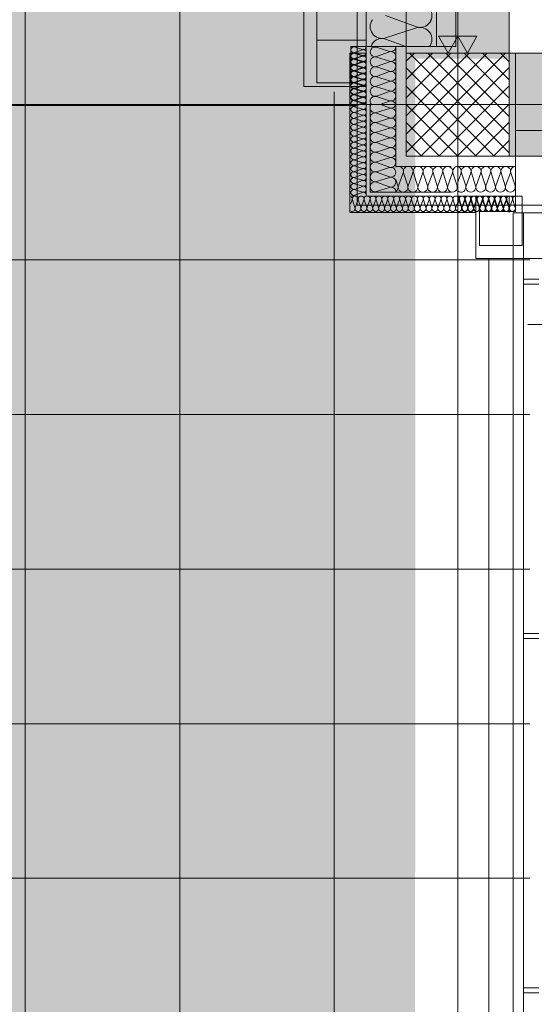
# Model space of a CAD drawing. Extents: x -620 to 300, y 62 to 1112.
# Tile 5 of 53: x -490 to -450, y 315 to 391. Entities that reach past the tile are written whole.
import ezdxf
from ezdxf.lldxf.tags import DXFTag

# ---------------------------------------------------------------- set-up
doc = ezdxf.new("R2010")
doc.units = 0
doc.layers.get('0').update_dxf_attribs({"lineweight": 13})
for name, color, linetype, lineweight, true_color in [('30 -33 Aussenwände- 3 Aussenstützen', 7, 'Continuous', 50, 0x0000dd), ('30 -33 Aussenwände- 7 Fassade_ Elemente', 7, 'Continuous', 9, 0x00aacc), ('30 -35 Decken- 1 Konstruktion-Träger- Stahlbeton', 7, 'grob-A06GA1UR8I', 13, 0x33aa00), ('30 -36 Dächer- 3 Dachbeläge', 7, 'Continuous', 15, 0x9999ff), ('30 -36 Dächer- 4 Dachbekleidungen', 7, 'Continuous', 9, 0xccccff), ('70 -72 Beschriftung- 1 Beschriftung allgemein', 7, 'Continuous', 9, 0xff6633), ('70 -72 Beschriftung- 2 Beschriftung Bauteile', 7, 'Continuous', 9, 0x9999ff), ('iwb_Layout BA_Markierung', 7, 'Continuous', 9, 0xbadcdc), ('iwb_Schraffur_Unterzug', 7, 'Continuous', 5, 0xffffcc)]:
    doc.layers.add(name, color=color, linetype=linetype, lineweight=lineweight, true_color=true_color)
doc.layers.add('60- 61 allgemeine Ausstattung- 4 Terrassen', color=7, linetype='Continuous', lineweight=9)
doc.layers.add('70 -71 Achsen- 1 Gebäudeachsen', color=7, linetype='STRICHPUNKT2-A06GA1UQ8I', lineweight=18)
tags = doc.linetypes.add('grob-A06GA1UR8I', pattern=[14, 3, -8, 3]).pattern_tags.tags
tags[8:9] = [DXFTag(74, 4), DXFTag(75, 0), DXFTag(340, '0'), DXFTag(46, 0.0), DXFTag(50, 0.0), DXFTag(44, 0.0), DXFTag(45, 0.0)]
tags[6:7] = [DXFTag(74, 4), DXFTag(75, 0), DXFTag(340, '0'), DXFTag(46, 0.0), DXFTag(50, 0.0), DXFTag(44, 0.0), DXFTag(45, 0.0)]
tags[4:5] = [DXFTag(74, 4), DXFTag(75, 0), DXFTag(340, '0'), DXFTag(46, 0.0), DXFTag(50, 0.0), DXFTag(44, 0.0), DXFTag(45, 0.0)]
tags = doc.linetypes.add('STRICHPUNKT2-A06GA1UQ8I', pattern=[12.7, 6.35, -3.175, 0, -3.175]).pattern_tags.tags
tags[10:11] = [DXFTag(74, 4), DXFTag(75, 0), DXFTag(340, '0'), DXFTag(46, 0.0), DXFTag(50, 0.0), DXFTag(44, 0.0), DXFTag(45, 0.0)]
tags[8:9] = [DXFTag(74, 4), DXFTag(75, 0), DXFTag(340, '0'), DXFTag(46, 0.0), DXFTag(50, 0.0), DXFTag(44, 0.0), DXFTag(45, 0.0)]
tags[6:7] = [DXFTag(74, 4), DXFTag(75, 0), DXFTag(340, '0'), DXFTag(46, 0.0), DXFTag(50, 0.0), DXFTag(44, 0.0), DXFTag(45, 0.0)]
tags[4:5] = [DXFTag(74, 4), DXFTag(75, 0), DXFTag(340, '0'), DXFTag(46, 0.0), DXFTag(50, 0.0), DXFTag(44, 0.0), DXFTag(45, 0.0)]

# ---------------------------------------------------------------- blocks, each defined once
blk = doc.blocks.new('Polygon-A06GA1UI8I')
at = {"color": 0, "linetype": 'ByBlock', "lineweight": -2, "ltscale": 0.13}
blk.add_solid([(-458.92, 86.609), (-538.631, 86.396), (-458.753, 1083.814), (-538.631, 1083.814)], dxfattribs=at)
blk = doc.blocks.new('Referenz-A06GA1UT8I')
at = {"layer": '30 -33 Aussenwände- 3 Aussenstützen', "color": 0, "lineweight": -2}
for p, q in [((-459.579, 387.812), (-458.937, 388.453)), ((-459.579, 386.398), (-457.523, 388.453)), ((-459.579, 384.983), (-456.109, 388.453)), ((-459.579, 383.569), (-454.694, 388.453)), ((-459.579, 382.155), (-453.28, 388.453)), ((-459.579, 380.741), (-451.866, 388.453)), ((-459.321, 388.453), (-451.579, 380.711)), ((-457.906, 388.453), (-451.579, 382.125)), ((-456.492, 388.453), (-451.579, 383.54)), ((-455.078, 388.453), (-451.579, 384.954)), ((-453.664, 388.453), (-451.579, 386.368)), ((-452.25, 388.453), (-451.579, 387.782)), ((-459.579, 387.297), (-452.735, 380.453)), ((-458.452, 380.453), (-451.579, 387.327)), ((-459.579, 385.883), (-454.149, 380.453)), ((-457.038, 380.453), (-451.579, 385.912)), ((-455.579, 385.453), (-455.579, 383.453)), ((-459.579, 384.469), (-455.563, 380.453)), ((-456.579, 384.453), (-454.579, 384.453)), ((-455.623, 380.453), (-451.579, 384.498)), ((-459.579, 383.054), (-456.978, 380.453)), ((-454.209, 380.453), (-451.579, 383.084)), ((-459.579, 381.64), (-458.392, 380.453)), ((-452.795, 380.453), (-451.579, 381.67))]:
    blk.add_line(p, q, dxfattribs=at)
at = {"layer": '30 -33 Aussenwände- 3 Aussenstützen', "color": 0, "linetype": 'Continuous', "lineweight": -2, "ltscale": 0.13}
for p, q in [((-451.579, 388.453), (-459.579, 388.453)), ((-459.579, 388.453), (-459.579, 380.453)), ((-451.579, 380.453), (-451.579, 388.453)), ((-459.579, 380.453), (-451.579, 380.453))]:
    blk.add_line(p, q, dxfattribs=at)
at = {"layer": '30 -33 Aussenwände- 7 Fassade_ Elemente', "color": 0, "linetype": 'Continuous', "lineweight": -2, "ltscale": 0.13}
for p, q in [((-463.379, 376.653), (-463.379, 601.653)), ((-462.679, 384.453), (-462.679, 549.453)), ((-467.519, 548.053), (-467.519, 385.853)), ((-457.219, 544.953), (-457.219, 388.953)), ((-455.719, 388.953), (-455.719, 544.953)), ((-466.519, 389.453), (-466.519, 544.453)), ((-462.679, 544.453), (-462.679, 389.453)), ((-458.779, 390.491), (-461.179, 391.379)), ((-461.179, 389.63), (-458.779, 390.401)), ((-462.679, 389.453), (-466.519, 389.453)), ((-466.519, 386.153), (-466.519, 389.453)), ((-462.679, 389.453), (-462.678, 388.953)), ((-461.179, 389.54), (-459.592, 388.953)), ((-463.959, 376.073), (-463.959, 388.453)), ((-463.959, 388.453), (-462.679, 388.453)), ((-463.959, 388.453), (-462.679, 388.453)), ((-463.878, 388.953), (-463.879, 386.153)), ((-462.678, 388.953), (-463.878, 388.953)), ((-462.979, 388.732), (-463.579, 388.924)), ((-463.578, 388.487), (-462.979, 388.709)), ((-462.978, 388.272), (-463.578, 388.464)), ((-462.978, 388.232), (-463.578, 388.424)), ((-462.679, 385.853), (-462.679, 388.953)), ((-462.679, 388.953), (-455.719, 388.953)), ((-462.679, 388.953), (-460.379, 388.953)), ((-462.679, 384.453), (-462.679, 388.953)), ((-460.879, 388.584), (-461.879, 388.905)), ((-461.879, 388.177), (-460.879, 388.546)), ((-460.379, 388.953), (-460.379, 384.453)), ((-457.219, 388.953), (-460.379, 388.953)), ((-451.079, 382.453), (-451.079, 388.453)), ((-451.079, 388.453), (-448.679, 388.453)), ((-451.079, 388.453), (-451.079, 377.353)), ((-295.079, 388.453), (-451.079, 388.453)), ((-463.578, 388.027), (-462.978, 388.249)), ((-463.578, 387.987), (-462.978, 388.209)), ((-462.978, 387.812), (-463.578, 388.005)), ((-462.978, 387.772), (-463.578, 387.965)), ((-463.578, 387.568), (-462.978, 387.79)), ((-463.578, 387.528), (-462.978, 387.75)), ((-462.978, 387.353), (-463.578, 387.545)), ((-462.978, 387.312), (-463.578, 387.505)), ((-460.879, 387.818), (-461.879, 388.139)), ((-461.879, 387.411), (-460.879, 387.78)), ((-463.578, 387.068), (-462.978, 387.29)), ((-462.978, 386.853), (-463.578, 387.046)), ((-463.578, 386.608), (-462.978, 386.83)), ((-463.577, 387.108), (-462.978, 387.33)), ((-462.977, 386.893), (-463.577, 387.085)), ((-463.577, 386.648), (-462.977, 386.871)), ((-460.879, 387.052), (-461.879, 387.373)), ((-461.879, 386.645), (-460.879, 387.014)), ((-463.879, 386.153), (-466.519, 386.153)), ((-462.978, 386.393), (-463.578, 386.586)), ((-463.578, 386.149), (-462.978, 386.371)), ((-462.978, 385.933), (-463.578, 386.126)), ((-462.977, 386.433), (-463.577, 386.626)), ((-463.577, 386.189), (-462.977, 386.411)), ((-462.977, 385.974), (-463.577, 386.166)), ((-460.879, 386.286), (-461.879, 386.607)), ((-461.879, 385.878), (-460.879, 386.248)), ((-467.519, 385.853), (-462.679, 385.853)), ((-463.578, 385.689), (-462.978, 385.911)), ((-462.978, 385.474), (-463.578, 385.667)), ((-463.578, 385.23), (-462.978, 385.451)), ((-463.576, 385.729), (-462.977, 385.951)), ((-462.976, 385.514), (-463.576, 385.707)), ((-463.576, 385.269), (-462.976, 385.492)), ((-462.976, 385.055), (-463.576, 385.247)), ((-460.879, 385.52), (-461.879, 385.841)), ((-461.879, 385.112), (-460.879, 385.482)), ((-455.579, 383.453), (-455.579, 385.453)), ((-462.978, 385.014), (-463.578, 385.207)), ((-463.578, 384.77), (-462.978, 384.992)), ((-462.978, 384.555), (-463.578, 384.747)), ((-463.578, 384.31), (-462.978, 384.532)), ((-463.576, 384.81), (-462.976, 385.032)), ((-462.975, 384.595), (-463.576, 384.787)), ((-462.975, 384.572), (-463.297, 384.453)), ((-462.679, 377.358), (-462.679, 384.453)), ((-462.379, 377.658), (-462.379, 384.453)), ((-460.879, 384.754), (-461.879, 385.075)), ((-460.879, 384.716), (-461.589, 384.453)), ((-460.879, 384.196), (-461.574, 384.453)), ((-460.379, 379.657), (-460.379, 384.453)), ((-456.579, 384.453), (-454.579, 384.453)), ((-462.978, 384.095), (-463.578, 384.288)), ((-463.578, 383.851), (-462.978, 384.072)), ((-462.978, 383.635), (-463.578, 383.828)), ((-460.879, 384.159), (-461.879, 383.837)), ((-461.879, 383.8), (-460.879, 383.43)), ((-463.578, 383.391), (-462.978, 383.613)), ((-462.978, 383.176), (-463.578, 383.369)), ((-463.578, 382.931), (-462.978, 383.153)), ((-460.879, 383.393), (-461.879, 383.071)), ((-461.879, 383.034), (-460.879, 382.664)), ((-462.978, 382.716), (-463.578, 382.909)), ((-463.578, 382.472), (-462.978, 382.694)), ((-462.978, 382.256), (-463.578, 382.449)), ((-463.578, 382.012), (-462.978, 382.234)), ((-460.879, 382.627), (-461.879, 382.305)), ((-461.879, 382.268), (-460.879, 381.898)), ((-451.079, 382.453), (-451.079, 376.653)), ((-448.679, 382.453), (-451.079, 382.453)), ((-451.079, 382.453), (-451.079, 376.653)), ((-448.679, 382.453), (-451.079, 382.453)), ((-462.978, 381.797), (-463.578, 381.99)), ((-463.578, 381.553), (-462.978, 381.774)), ((-462.978, 381.337), (-463.578, 381.53)), ((-460.879, 381.861), (-461.879, 381.539)), ((-461.879, 381.502), (-460.879, 381.132)), ((-463.578, 381.093), (-462.978, 381.315)), ((-462.978, 380.878), (-463.578, 381.07)), ((-463.578, 380.633), (-462.978, 380.855)), ((-460.879, 381.095), (-461.879, 380.773)), ((-461.879, 380.736), (-460.879, 380.366)), ((-462.978, 380.418), (-463.578, 380.611)), ((-463.578, 380.174), (-462.978, 380.395)), ((-462.978, 379.958), (-463.578, 380.151)), ((-463.578, 379.714), (-462.978, 379.936)), ((-460.879, 380.328), (-461.879, 380.007)), ((-461.879, 379.97), (-460.879, 379.6)), ((-462.978, 379.499), (-463.578, 379.691)), ((-463.578, 379.254), (-462.978, 379.476)), ((-462.978, 379.039), (-463.578, 379.232)), ((-460.879, 379.562), (-461.879, 379.241)), ((-461.879, 379.204), (-460.879, 378.834)), ((-456.079, 379.653), (-460.379, 379.657)), ((-460.186, 378.157), (-459.816, 379.156)), ((-459.778, 379.156), (-459.457, 378.156)), ((-459.42, 378.156), (-459.049, 379.156)), ((-459.012, 379.156), (-458.691, 378.155)), ((-458.654, 378.155), (-458.283, 379.155)), ((-458.246, 379.155), (-457.925, 378.155)), ((-457.888, 378.155), (-457.517, 379.155)), ((-457.48, 379.154), (-457.159, 378.154)), ((-457.122, 378.154), (-456.751, 379.154)), ((-456.714, 379.154), (-456.393, 378.154)), ((-456.356, 378.154), (-455.985, 379.153)), ((-455.948, 379.153), (-455.627, 378.153)), ((-451.079, 379.653), (-455.579, 379.653)), ((-455.316, 379.153), (-455.579, 378.443)), ((-455.278, 379.153), (-454.957, 378.153)), ((-454.92, 378.153), (-454.55, 379.153)), ((-454.512, 379.153), (-454.191, 378.153)), ((-454.153, 378.153), (-453.784, 379.153)), ((-453.746, 379.153), (-453.425, 378.153)), ((-453.387, 378.153), (-453.018, 379.153)), ((-452.98, 379.153), (-452.659, 378.153)), ((-452.621, 378.153), (-452.252, 379.153)), ((-452.214, 379.153), (-451.893, 378.153)), ((-451.855, 378.153), (-451.486, 379.153)), ((-451.448, 379.153), (-451.127, 378.153)), ((-451.079, 377.353), (-451.079, 379.653)), ((-463.578, 378.795), (-462.978, 379.017)), ((-462.978, 378.579), (-463.578, 378.772)), ((-463.578, 378.335), (-462.978, 378.557)), ((-460.879, 378.796), (-461.879, 378.475)), ((-461.879, 378.437), (-460.879, 378.068)), ((-460.379, 378.643), (-460.223, 378.157)), ((-462.978, 378.12), (-463.578, 378.313)), ((-463.578, 377.875), (-462.978, 378.097)), ((-462.978, 377.66), (-463.578, 377.853)), ((-463.578, 377.416), (-462.978, 377.638)), ((-456.08, 377.653), (-462.379, 377.658)), ((-460.879, 378.03), (-461.879, 377.709)), ((-463.777, 377.057), (-463.878, 376.781)), ((-463.754, 377.057), (-463.561, 376.457)), ((-463.454, 377.353), (-463.578, 377.393)), ((-463.539, 376.457), (-463.317, 377.057)), ((-463.294, 377.057), (-463.102, 376.457)), ((-463.079, 376.457), (-462.857, 377.057)), ((-462.835, 377.057), (-462.642, 376.457)), ((-456.08, 377.353), (-462.679, 377.358)), ((-462.619, 376.457), (-462.398, 377.057)), ((-462.375, 377.057), (-462.182, 376.457)), ((-462.16, 376.457), (-461.938, 377.057)), ((-461.915, 377.057), (-461.723, 376.457)), ((-461.7, 376.457), (-461.478, 377.057)), ((-461.456, 377.057), (-461.263, 376.457)), ((-461.241, 376.457), (-461.019, 377.057)), ((-460.996, 377.057), (-460.803, 376.457)), ((-460.781, 376.457), (-460.559, 377.057)), ((-460.537, 377.057), (-460.344, 376.457)), ((-460.321, 376.457), (-460.099, 377.057)), ((-460.077, 377.057), (-459.884, 376.457)), ((-459.862, 376.457), (-459.64, 377.057)), ((-459.617, 377.057), (-459.424, 376.457)), ((-459.402, 376.457), (-459.18, 377.057)), ((-459.158, 377.057), (-458.965, 376.457)), ((-458.942, 376.457), (-458.721, 377.057)), ((-458.698, 377.057), (-458.505, 376.457)), ((-458.483, 376.457), (-458.261, 377.057)), ((-458.238, 377.057), (-458.046, 376.457)), ((-458.023, 376.457), (-457.801, 377.057)), ((-457.779, 377.057), (-457.586, 376.457)), ((-457.563, 376.457), (-457.342, 377.057)), ((-457.319, 377.057), (-457.126, 376.457)), ((-457.104, 376.457), (-456.882, 377.057)), ((-456.86, 377.057), (-456.667, 376.457)), ((-456.644, 376.457), (-456.422, 377.057)), ((-456.4, 377.057), (-456.207, 376.457)), ((-456.185, 376.457), (-455.963, 377.057)), ((-455.94, 377.057), (-455.747, 376.457)), ((-455.725, 376.457), (-455.503, 377.057)), ((-455.579, 377.353), (-451.079, 377.353)), ((-455.46, 377.056), (-455.579, 376.735)), ((-455.481, 377.057), (-455.288, 376.457)), ((-455.437, 377.056), (-455.245, 376.456)), ((-455.265, 376.457), (-455.043, 377.057)), ((-455.222, 376.456), (-455, 377.056)), ((-455.021, 377.057), (-454.828, 376.457)), ((-454.977, 377.056), (-454.785, 376.456)), ((-454.806, 376.457), (-454.584, 377.057)), ((-454.763, 376.456), (-454.54, 377.056)), ((-454.561, 377.057), (-454.369, 376.457)), ((-454.518, 377.056), (-454.325, 376.456)), ((-454.346, 376.457), (-454.124, 377.057)), ((-454.303, 376.456), (-454.081, 377.055)), ((-451.079, 377.353), (-454.179, 377.353)), ((-454.179, 377.353), (-454.179, 372.513)), ((-454.102, 377.057), (-453.909, 376.457)), ((-454.058, 377.055), (-453.866, 376.455)), ((-453.886, 376.457), (-453.665, 377.057)), ((-453.843, 376.455), (-453.621, 377.055)), ((-453.642, 377.057), (-453.449, 376.457)), ((-453.599, 377.055), (-453.406, 376.455)), ((-453.427, 376.457), (-453.205, 377.057)), ((-453.384, 376.455), (-453.161, 377.055)), ((-453.182, 377.057), (-452.99, 376.457)), ((-453.139, 377.055), (-452.947, 376.455)), ((-452.967, 376.457), (-452.745, 377.057)), ((-452.924, 376.455), (-452.702, 377.054)), ((-452.723, 377.057), (-452.53, 376.457)), ((-452.679, 377.054), (-452.487, 376.454)), ((-452.508, 376.457), (-452.286, 377.057)), ((-452.464, 376.454), (-452.242, 377.054)), ((-452.263, 377.057), (-452.07, 376.457)), ((-452.22, 377.054), (-452.027, 376.454)), ((-452.048, 376.457), (-451.826, 377.057)), ((-452.005, 376.454), (-451.782, 377.054)), ((-451.804, 377.057), (-451.611, 376.457)), ((-451.76, 377.054), (-451.568, 376.453)), ((-451.582, 377.357), (-451.582, 376.077)), ((-451.545, 376.453), (-451.323, 377.053)), ((-451.3, 377.053), (-451.108, 376.453)), ((-451.079, 377.353), (-451.079, 376.153)), ((-450.579, 377.353), (-451.079, 377.353)), ((-450.579, 373.513), (-450.579, 377.353)), ((-454.179, 376.073), (-463.959, 376.073)), ((47.221, 376.653), (-463.379, 376.653)), ((-451.079, 376.153), (-453.879, 376.153)), ((-453.879, 376.153), (-453.879, 373.513)), ((-451.079, 376.653), (-447.779, 376.653)), ((-451.079, 376.653), (-447.779, 376.653)), ((-453.879, 373.513), (-450.579, 373.513)), ((-454.179, 372.513), (-291.979, 372.513))]:
    blk.add_line(p, q, dxfattribs=at)
for centre, major_axis, end_param in [((-458.497, 391.366), (-0.282, -0.874), 3.765224), ((-458.497, 391.366), (0.744, -0.539), 1.255075), ((-461.46, 390.504), (-0.744, 0.539), 1.254884), ((-458.497, 391.366), (-0.282, -0.874), 1.255075), ((-461.46, 390.504), (-0.744, -0.539), 1.254884), ((-458.497, 389.527), (0.717, -0.574), 2.557098), ((-461.46, 388.666), (0.282, 0.874), 1.563745), ((-463.649, 388.705), (0.07, 0.219), 3.765224), ((-463.649, 388.246), (0.07, 0.219), 3.765224), ((-463.649, 388.206), (0.07, 0.219), 3.765224), ((-462.908, 388.95), (-0.07, -0.219), 1.896254), ((-462.908, 388.491), (-0.07, -0.219), 3.764652), ((-462.908, 388.45), (-0.07, -0.219), 1.896254), ((-462.908, 388.031), (-0.07, -0.219), 3.764652), ((-461.996, 388.541), (0.117, 0.364), 3.765224), ((-460.761, 388.948), (-0.117, -0.364), 1.896254), ((-460.761, 388.182), (-0.117, -0.364), 3.764652), ((-463.648, 387.786), (0.07, 0.219), 3.765224), ((-463.649, 387.746), (0.07, 0.219), 3.765224), ((-463.649, 387.287), (0.07, 0.219), 3.765224), ((-463.648, 387.326), (0.07, 0.219), 3.765224), ((-462.908, 387.991), (-0.07, -0.219), 3.764652), ((-462.907, 387.571), (-0.07, -0.219), 3.764652), ((-462.908, 387.531), (-0.07, -0.219), 3.764652), ((-461.996, 387.775), (0.117, 0.364), 3.765224), ((-460.761, 387.416), (-0.117, -0.364), 3.764652), ((-463.649, 386.827), (0.07, 0.219), 3.765224), ((-463.648, 386.867), (0.07, 0.219), 3.765224), ((-462.907, 387.112), (-0.07, -0.219), 3.764652), ((-462.908, 387.071), (-0.07, -0.219), 3.764652), ((-462.908, 386.612), (-0.07, -0.219), 3.764652), ((-462.907, 386.652), (-0.07, -0.219), 3.764652), ((-461.996, 387.009), (0.117, 0.364), 3.765224), ((-460.761, 386.65), (-0.117, -0.364), 3.764652), ((-460.761, 386.65), (0.31, 0.225), 1.254884), ((-460.761, 386.65), (0.31, -0.225), 1.254884), ((-463.649, 386.367), (0.07, 0.219), 3.765224), ((-463.649, 385.908), (0.07, 0.219), 3.765224), ((-463.647, 386.407), (0.07, 0.219), 3.765224), ((-463.647, 385.948), (0.07, 0.219), 3.765224), ((-462.908, 386.152), (-0.07, -0.219), 3.764652), ((-462.906, 386.192), (-0.07, -0.219), 3.764652), ((-462.906, 385.733), (-0.07, -0.219), 3.764652), ((-462.906, 385.733), (0.186, 0.135), 1.254884), ((-461.996, 386.243), (0.117, 0.364), 3.765224), ((-461.996, 386.243), (-0.31, 0.225), 1.255075), ((-461.996, 386.243), (0.117, 0.364), 1.255075), ((-461.996, 386.243), (-0.31, -0.225), 1.255075), ((-460.761, 386.65), (-0.117, -0.364), 1.254884), ((-460.761, 385.884), (0.31, 0.225), 1.254884), ((-460.761, 385.884), (-0.117, -0.364), 3.764652), ((-460.761, 385.884), (0.31, -0.225), 1.254884), ((-463.649, 385.448), (0.07, 0.219), 3.765224), ((-463.649, 384.988), (0.07, 0.219), 3.765224), ((-463.647, 385.488), (0.07, 0.219), 3.765224), ((-463.647, 385.488), (-0.186, 0.135), 1.255075), ((-463.646, 385.028), (0.07, 0.219), 3.765224), ((-463.647, 385.488), (0.07, 0.219), 1.255075), ((-463.647, 385.488), (-0.186, -0.135), 1.255075), ((-463.646, 385.028), (0.07, 0.219), 1.255075), ((-462.908, 385.692), (-0.07, -0.219), 3.764652), ((-462.908, 385.233), (-0.07, -0.219), 3.764652), ((-462.906, 385.733), (-0.07, -0.219), 1.254884), ((-462.906, 385.273), (-0.07, -0.219), 3.764652), ((-462.906, 385.273), (0.186, 0.135), 1.254884), ((-462.906, 385.733), (0.186, -0.135), 1.254884), ((-462.906, 385.273), (0.186, -0.135), 1.254884), ((-461.996, 385.477), (0.117, 0.364), 3.765224), ((-461.996, 385.477), (-0.31, 0.225), 1.255075), ((-461.996, 385.477), (0.117, 0.364), 1.255075), ((-461.996, 385.477), (-0.31, -0.225), 1.255075), ((-460.761, 385.884), (-0.117, -0.364), 1.254884), ((-460.761, 385.118), (0.31, 0.225), 1.254884), ((-460.761, 385.118), (0.31, -0.225), 1.254884), ((-463.649, 384.529), (0.07, 0.219), 3.765224), ((-463.646, 384.569), (0.07, 0.219), 2.411197), ((-463.646, 385.028), (-0.186, 0.135), 1.255075), ((-463.646, 385.028), (-0.186, -0.135), 1.255075), ((-462.908, 384.773), (-0.07, -0.219), 3.764652), ((-462.908, 384.314), (-0.07, -0.219), 3.764652), ((-462.906, 385.273), (-0.07, -0.219), 1.254884), ((-462.905, 384.814), (0.186, 0.135), 1.254884), ((-462.905, 384.814), (-0.07, -0.219), 1.254884), ((-462.905, 384.354), (0.207, 0.1), 1.434048), ((-462.905, 384.814), (0.186, -0.135), 1.254884), ((-461.996, 384.711), (0.117, 0.364), 2.619647), ((-461.996, 384.202), (-0.288, 0.252), 2.600578), ((-460.761, 385.118), (-0.117, -0.364), 1.254884), ((-460.761, 384.352), (0.369, 0.102), 1.613483), ((-460.761, 384.561), (-0.117, -0.364), 1.598679), ((-463.649, 384.069), (0.07, 0.219), 3.765224), ((-463.649, 383.61), (0.07, 0.219), 3.765224), ((-462.908, 383.854), (-0.07, -0.219), 3.764652), ((-461.996, 383.436), (0.117, 0.364), 3.765224), ((-461.996, 383.436), (0.117, 0.364), 1.255075), ((-460.761, 383.794), (0.31, 0.225), 1.254884), ((-460.761, 383.794), (0.31, -0.225), 1.254884), ((-463.649, 383.15), (0.07, 0.219), 3.765224), ((-463.649, 382.69), (0.07, 0.219), 3.765224), ((-462.908, 383.394), (-0.07, -0.219), 3.764652), ((-462.908, 382.935), (-0.07, -0.219), 3.764652), ((-461.996, 383.436), (-0.31, 0.225), 1.255075), ((-461.996, 382.67), (0.117, 0.364), 3.765224), ((-461.996, 383.436), (-0.31, -0.225), 1.255075), ((-461.996, 382.67), (0.117, 0.364), 1.255075), ((-460.761, 383.794), (-0.117, -0.364), 1.254884), ((-460.761, 383.028), (0.31, 0.225), 1.254884), ((-460.761, 383.028), (-0.117, -0.364), 3.764652), ((-460.761, 383.028), (0.31, -0.225), 1.254884), ((-463.649, 382.231), (0.07, 0.219), 3.765224), ((-462.908, 382.475), (-0.07, -0.219), 3.764652), ((-462.908, 382.015), (-0.07, -0.219), 3.764652), ((-461.996, 382.67), (-0.31, 0.225), 1.255075), ((-461.996, 381.903), (0.117, 0.364), 3.765224), ((-461.996, 382.67), (-0.31, -0.225), 1.255075), ((-460.761, 383.028), (-0.117, -0.364), 1.254884), ((-460.761, 382.262), (-0.117, -0.364), 3.764652), ((-460.761, 382.262), (0.31, 0.225), 1.254884), ((-460.761, 382.262), (0.31, -0.225), 1.254884), ((-463.649, 381.771), (0.07, 0.219), 3.765224), ((-463.649, 381.311), (0.07, 0.219), 3.765224), ((-462.908, 381.556), (-0.07, -0.219), 3.764652), ((-461.996, 381.137), (0.117, 0.364), 3.765224), ((-460.761, 382.262), (-0.117, -0.364), 1.254884), ((-460.761, 381.496), (-0.117, -0.364), 3.764652), ((-463.649, 380.852), (0.07, 0.219), 3.765224), ((-463.649, 380.392), (0.07, 0.219), 3.765224), ((-462.908, 381.096), (-0.07, -0.219), 3.764652), ((-462.908, 380.636), (-0.07, -0.219), 3.764652), ((-461.996, 380.371), (0.117, 0.364), 3.765224), ((-460.761, 380.73), (-0.117, -0.364), 3.764652), ((-463.649, 379.933), (0.07, 0.219), 3.765224), ((-462.908, 380.177), (-0.07, -0.219), 3.764652), ((-462.908, 379.717), (-0.07, -0.219), 3.764652), ((-461.996, 379.605), (0.117, 0.364), 3.765224), ((-460.761, 379.964), (-0.117, -0.364), 3.764652), ((-463.649, 379.473), (0.07, 0.219), 3.765224), ((-463.649, 379.013), (0.07, 0.219), 3.765224), ((-462.908, 379.258), (-0.07, -0.219), 3.764652), ((-461.996, 378.839), (0.117, 0.364), 3.765224), ((-460.761, 379.198), (-0.117, -0.364), 3.764652), ((-460.18, 379.274), (0.364, -0.118), 2.429518), ((-459.414, 379.273), (-0.224, 0.31), 1.254884), ((-459.414, 379.273), (0.225, 0.31), 1.254884), ((-459.414, 379.273), (0.364, -0.118), 1.254884), ((-458.648, 379.273), (0.364, -0.118), 3.764652), ((-458.648, 379.273), (-0.224, 0.31), 1.254884), ((-458.648, 379.273), (0.225, 0.31), 1.254884), ((-458.648, 379.273), (0.364, -0.118), 1.254884), ((-457.882, 379.272), (0.364, -0.118), 3.764652), ((-457.882, 379.272), (-0.224, 0.31), 1.254884), ((-457.882, 379.272), (0.225, 0.31), 1.254884), ((-457.882, 379.272), (0.364, -0.118), 1.254884), ((-457.115, 379.272), (0.364, -0.118), 3.764652), ((-456.349, 379.271), (0.364, -0.118), 3.764652), ((-455.583, 379.27), (0.006, 0.383), 1.896254), ((-455.68, 379.271), (0.364, -0.117), 1.613483), ((-454.914, 379.271), (-0.225, 0.31), 1.254884), ((-454.914, 379.271), (0.225, 0.31), 1.254884), ((-454.914, 379.271), (0.364, -0.117), 1.254884), ((-454.148, 379.271), (0.364, -0.117), 3.764652), ((-454.148, 379.271), (-0.225, 0.31), 1.254884), ((-454.148, 379.271), (0.225, 0.31), 1.254884), ((-454.148, 379.271), (0.364, -0.117), 1.254884), ((-453.382, 379.271), (0.364, -0.117), 3.764652), ((-453.382, 379.271), (-0.225, 0.31), 1.254884), ((-453.382, 379.271), (0.225, 0.31), 1.254884), ((-453.382, 379.271), (0.364, -0.117), 1.254884), ((-452.616, 379.271), (0.364, -0.117), 3.764652), ((-451.85, 379.271), (0.364, -0.117), 3.764652), ((-451.084, 379.271), (0.005, 0.383), 1.896254), ((-463.649, 378.554), (0.07, 0.219), 3.765224), ((-463.649, 378.554), (-0.186, 0.135), 1.255075), ((-463.649, 378.094), (0.07, 0.219), 3.765224), ((-463.649, 378.554), (0.07, 0.219), 1.255075), ((-463.649, 378.554), (-0.186, -0.135), 1.255075), ((-463.649, 378.094), (0.07, 0.219), 1.255075), ((-462.908, 378.798), (-0.07, -0.219), 3.764652), ((-462.908, 378.798), (0.186, 0.135), 1.254884), ((-462.908, 378.798), (-0.07, -0.219), 1.254884), ((-462.908, 378.338), (0.186, 0.135), 1.254884), ((-462.908, 378.338), (-0.07, -0.219), 3.764652), ((-462.908, 378.798), (0.186, -0.135), 1.254884), ((-462.908, 378.338), (0.186, -0.135), 1.254884), ((-461.996, 378.073), (0.117, 0.364), 3.765224), ((-460.761, 378.432), (-0.117, -0.364), 3.764652), ((-463.649, 378.094), (-0.186, 0.135), 1.255075), ((-463.649, 377.634), (-0.186, 0.135), 1.255075), ((-463.649, 378.094), (-0.186, -0.135), 1.255075), ((-463.649, 377.634), (0.07, 0.219), 1.255075), ((-462.908, 378.338), (-0.07, -0.219), 1.254884), ((-462.908, 377.879), (0.186, 0.135), 1.254884), ((-462.908, 377.879), (-0.07, -0.219), 1.254884), ((-462.908, 377.419), (0.22, -0.066), 2.172087), ((-462.908, 377.879), (0.186, -0.135), 1.254884), ((-460.761, 377.666), (0.383, -0.005), 1.896254), ((-460.588, 378.039), (0.208, -0.321), 1.307885), ((-459.822, 378.039), (-0.364, 0.118), 1.255075), ((-459.822, 378.039), (-0.225, -0.31), 1.255075), ((-459.822, 378.039), (0.224, -0.31), 1.255075), ((-459.056, 378.038), (-0.364, 0.118), 3.765224), ((-459.056, 378.038), (-0.364, 0.118), 1.255075), ((-459.056, 378.038), (-0.225, -0.31), 1.255075), ((-459.056, 378.038), (0.224, -0.31), 1.255075), ((-458.29, 378.038), (-0.364, 0.118), 3.765224), ((-458.29, 378.038), (-0.364, 0.118), 1.255075), ((-458.29, 378.038), (-0.225, -0.31), 1.255075), ((-458.29, 378.038), (0.224, -0.31), 1.255075), ((-457.524, 378.037), (-0.364, 0.118), 3.765224), ((-456.758, 378.037), (-0.364, 0.118), 3.765224), ((-455.991, 378.036), (-0.364, 0.118), 3.765224), ((-455.321, 378.036), (-0.257, -0.283), 2.619647), ((-454.555, 378.036), (-0.364, 0.117), 3.765224), ((-454.555, 378.036), (-0.364, 0.117), 1.255075), ((-454.555, 378.036), (-0.225, -0.31), 1.255075), ((-454.555, 378.036), (0.225, -0.31), 1.255075), ((-453.789, 378.036), (-0.364, 0.117), 3.765224), ((-453.789, 378.036), (-0.364, 0.117), 1.255075), ((-453.789, 378.036), (-0.225, -0.31), 1.255075), ((-453.789, 378.036), (0.225, -0.31), 1.255075), ((-453.023, 378.036), (-0.364, 0.117), 3.765224), ((-452.257, 378.036), (-0.364, 0.117), 3.765224), ((-451.491, 378.036), (-0.364, 0.117), 3.765224), ((-463.995, 377.127), (0.219, -0.07), 1.349822), ((-463.649, 377.634), (-0.186, -0.135), 1.255075), ((-463.649, 377.175), (0.07, 0.219), 0.990893), ((-463.535, 377.127), (-0.135, 0.186), 1.254884), ((-463.535, 377.127), (0.135, 0.186), 1.254884), ((-463.535, 377.127), (0.219, -0.07), 1.254884), ((-463.076, 377.127), (0.219, -0.07), 3.764652), ((-463.076, 377.127), (-0.135, 0.186), 1.254884), ((-463.076, 377.127), (0.135, 0.186), 1.254884), ((-463.076, 377.127), (0.219, -0.07), 1.254884), ((-462.616, 377.127), (0.219, -0.07), 3.764652), ((-462.616, 377.127), (-0.135, 0.186), 1.254884), ((-462.616, 377.127), (0.135, 0.186), 1.254884), ((-462.616, 377.127), (0.219, -0.07), 1.254884), ((-462.157, 377.127), (0.219, -0.07), 3.764652), ((-461.697, 377.127), (0.219, -0.07), 3.764652), ((-461.237, 377.127), (0.219, -0.07), 3.764652), ((-460.778, 377.127), (0.219, -0.07), 3.764652), ((-460.318, 377.127), (0.219, -0.07), 3.764652), ((-459.858, 377.127), (0.219, -0.07), 3.764652), ((-459.399, 377.127), (0.219, -0.07), 3.764652), ((-458.939, 377.127), (0.219, -0.07), 3.764652), ((-458.479, 377.127), (0.219, -0.07), 3.764652), ((-458.02, 377.127), (0.219, -0.07), 3.764652), ((-457.56, 377.127), (0.219, -0.07), 3.764652), ((-457.101, 377.127), (0.219, -0.07), 3.764652), ((-456.641, 377.127), (0.219, -0.07), 3.764652), ((-456.181, 377.127), (0.219, -0.07), 3.764652), ((-455.722, 377.127), (0.219, -0.07), 3.764652), ((-455.678, 377.127), (0.219, -0.071), 1.434048), ((-455.262, 377.127), (0.219, -0.07), 3.764652), ((-455.218, 377.127), (-0.135, 0.186), 1.254884), ((-455.218, 377.127), (0.135, 0.186), 1.254884), ((-455.218, 377.127), (0.219, -0.071), 1.254884), ((-454.802, 377.127), (0.219, -0.07), 3.764652), ((-454.759, 377.126), (0.219, -0.071), 3.764652), ((-454.759, 377.126), (-0.135, 0.186), 1.254884), ((-454.759, 377.126), (0.135, 0.186), 1.254884), ((-454.759, 377.126), (0.219, -0.071), 1.254884), ((-454.343, 377.127), (0.219, -0.07), 3.764652), ((-454.299, 377.126), (0.219, -0.071), 3.764652), ((-454.299, 377.126), (-0.135, 0.186), 1.254884), ((-454.299, 377.126), (0.135, 0.186), 1.254884), ((-454.299, 377.126), (0.219, -0.071), 1.254884), ((-453.883, 377.127), (0.219, -0.07), 3.764652), ((-453.84, 377.126), (0.219, -0.071), 3.764652), ((-453.424, 377.127), (0.219, -0.07), 3.764652), ((-453.38, 377.125), (0.219, -0.071), 3.764652), ((-452.964, 377.127), (0.219, -0.07), 3.764652), ((-452.92, 377.125), (0.219, -0.071), 3.764652), ((-452.504, 377.127), (0.219, -0.07), 3.764652), ((-452.461, 377.125), (0.219, -0.071), 3.764652), ((-452.045, 377.127), (0.219, -0.07), 3.764652), ((-452.001, 377.124), (0.219, -0.071), 3.764652), ((-451.585, 377.127), (0.003, 0.23), 1.896254), ((-451.541, 377.124), (0.219, -0.071), 3.764652), ((-451.082, 377.123), (0.003, 0.23), 1.896254), ((-463.78, 376.386), (-0.099, -0.207), 2.32715), ((-463.32, 376.386), (-0.219, 0.07), 3.765224), ((-463.32, 376.386), (-0.219, 0.07), 1.255075), ((-463.32, 376.386), (-0.135, -0.186), 1.255075), ((-463.32, 376.386), (0.135, -0.186), 1.255075), ((-462.86, 376.386), (-0.219, 0.07), 1.255075), ((-462.86, 376.386), (-0.219, 0.07), 3.765224), ((-462.86, 376.386), (-0.135, -0.186), 1.255075), ((-462.86, 376.386), (0.135, -0.186), 1.255075), ((-462.401, 376.386), (-0.219, 0.07), 3.765224), ((-461.941, 376.386), (-0.219, 0.07), 3.765224), ((-461.482, 376.386), (-0.219, 0.07), 3.765224), ((-461.022, 376.386), (-0.219, 0.07), 3.765224), ((-460.562, 376.386), (-0.219, 0.07), 3.765224), ((-460.103, 376.386), (-0.219, 0.07), 3.765224), ((-459.643, 376.386), (-0.219, 0.07), 3.765224), ((-459.183, 376.386), (-0.219, 0.07), 3.765224), ((-458.724, 376.386), (-0.219, 0.07), 3.765224), ((-458.264, 376.386), (-0.219, 0.07), 3.765224), ((-457.805, 376.386), (-0.219, 0.07), 3.765224), ((-457.345, 376.386), (-0.219, 0.07), 3.765224), ((-456.885, 376.386), (-0.219, 0.07), 3.765224), ((-456.426, 376.386), (-0.219, 0.07), 3.765224), ((-455.966, 376.386), (-0.219, 0.07), 3.765224), ((-455.506, 376.386), (-0.219, 0.07), 3.765224), ((-455.463, 376.386), (-0.116, -0.198), 2.411197), ((-455.047, 376.386), (-0.219, 0.07), 3.765224), ((-455.004, 376.386), (-0.219, 0.071), 1.255075), ((-455.004, 376.386), (-0.219, 0.071), 3.765224), ((-455.004, 376.386), (-0.135, -0.186), 1.255075), ((-455.004, 376.386), (0.135, -0.186), 1.255075), ((-454.587, 376.386), (-0.219, 0.07), 3.765224), ((-454.544, 376.385), (-0.219, 0.071), 1.255075), ((-454.544, 376.385), (-0.219, 0.071), 3.765224), ((-454.544, 376.385), (-0.135, -0.186), 1.255075), ((-454.544, 376.385), (0.135, -0.186), 1.255075), ((-454.127, 376.386), (-0.219, 0.07), 3.765224), ((-454.084, 376.385), (-0.219, 0.071), 3.765224), ((-453.668, 376.386), (-0.219, 0.07), 3.765224), ((-453.625, 376.385), (-0.219, 0.071), 3.765224), ((-453.208, 376.386), (-0.219, 0.07), 3.765224), ((-453.165, 376.384), (-0.219, 0.071), 3.765224), ((-452.749, 376.386), (-0.219, 0.07), 3.765224), ((-452.706, 376.384), (-0.219, 0.071), 3.765224), ((-452.289, 376.386), (-0.219, 0.07), 3.765224), ((-452.246, 376.384), (-0.219, 0.071), 3.765224), ((-451.829, 376.386), (-0.219, 0.07), 3.765224), ((-451.786, 376.383), (-0.219, 0.071), 3.765224), ((-451.327, 376.383), (-0.219, 0.071), 3.765224)]:
    blk.add_ellipse(centre, major_axis=major_axis, ratio=1, start_param=0, end_param=end_param, dxfattribs=at)
at = {"layer": '30 -35 Decken- 1 Konstruktion-Träger- Stahlbeton', "color": 0, "lineweight": -2}
for p, q in [((-459.579, 388.453), (-459.579, 605.453)), ((-451.579, 388.453), (-451.579, 605.453)), ((-451.579, 388.453), (35.421, 388.453)), ((-451.579, 380.453), (35.421, 380.453))]:
    blk.add_line(p, q, dxfattribs=at)
at = {"layer": '30 -35 Decken- 1 Konstruktion-Träger- Stahlbeton', "color": 0, "linetype": 'Continuous', "lineweight": -2, "ltscale": 0.13}
for p, q in [((-459.579, 388.453), (-451.579, 388.453)), ((-451.579, 388.453), (-451.579, 380.453))]:
    blk.add_line(p, q, dxfattribs=at)
at = {"layer": '30 -36 Dächer- 3 Dachbeläge', "color": 0, "linetype": 'Continuous', "lineweight": -2, "ltscale": 0.13}
for p, q in [((-447.179, 376.053), (-450.479, 376.053)), ((-450.479, 376.053), (-450.479, 214.353))]:
    blk.add_line(p, q, dxfattribs=at)
at = {"layer": '30 -36 Dächer- 4 Dachbekleidungen', "color": 0, "linetype": 'Continuous', "lineweight": -2, "ltscale": 0.13}
for p, q in [((-450.479, 376.053), (-451.279, 376.053)), ((-451.279, 376.053), (-451.279, 215.153)), ((-450.479, 214.353), (-450.479, 376.053)), ((-449.279, 370.903), (-450.479, 370.903)), ((-450.479, 370.903), (-450.479, 370.503)), ((-450.479, 370.503), (-449.279, 370.503)), ((-449.279, 343.403), (-450.479, 343.403)), ((-450.479, 343.403), (-450.479, 343.003)), ((-450.479, 343.003), (-449.279, 343.003)), ((-449.279, 315.903), (-450.479, 315.903)), ((-450.479, 315.903), (-450.479, 315.503)), ((-450.479, 315.503), (-449.279, 315.503))]:
    blk.add_line(p, q, dxfattribs=at)
at = {"layer": '60- 61 allgemeine Ausstattung- 4 Terrassen', "color": 0, "lineweight": -2}
for p, q in [((-489.159, 213.853), (-489.159, 450.053)), ((-477.159, 213.853), (-477.159, 450.053)), ((-465.159, 213.853), (-465.159, 385.453)), ((-538.631, 384.394), (-463.379, 384.394)), ((-538.631, 372.394), (-449.979, 372.394)), ((-453.159, 213.853), (-453.159, 372.513)), ((-538.631, 360.394), (-449.979, 360.394)), ((-538.631, 348.394), (-449.979, 348.394)), ((-538.631, 336.394), (-449.979, 336.394)), ((-538.631, 324.394), (-449.979, 324.394))]:
    blk.add_line(p, q, dxfattribs=at)
at = {"layer": '70 -71 Achsen- 1 Gebäudeachsen', "color": 0, "linetype": 'STRICHPUNKT2-A06GA1UQ8I', "lineweight": -2, "ltscale": 0.13}
for p, q in [((-455.579, 1084.393), (-455.579, 84.953)), ((-538.631, 384.453), (76.308, 384.453))]:
    blk.add_line(p, q, dxfattribs=at)
at = {"layer": '70 -72 Beschriftung- 1 Beschriftung allgemein', "color": 0, "linetype": 'Continuous', "lineweight": -2, "ltscale": 0.13}
for p, q in [((-459.579, 380.453), (-459.579, 388.453)), ((-455.579, 380.453), (-459.579, 380.453)), ((-450.127, 367.39), (-403.127, 367.39))]:
    blk.add_line(p, q, dxfattribs=at)
at = {"layer": '70 -72 Beschriftung- 2 Beschriftung Bauteile', "color": 0, "lineweight": -2}
for p, q in [((-456.329, 388.453), (-457.079, 389.752)), ((-457.079, 389.752), (-455.579, 389.752)), ((-455.579, 389.752), (-456.329, 388.453)), ((-454.829, 388.453), (-455.579, 389.752)), ((-455.579, 389.752), (-454.079, 389.752)), ((-454.079, 389.752), (-454.829, 388.453))]:
    blk.add_line(p, q, dxfattribs=at)
for points in [[(-456.329, 388.453), (-457.079, 389.752), (-456.329, 389.752)], [(-456.329, 388.453), (-456.329, 389.752), (-455.579, 389.752)], [(-454.829, 388.453), (-455.579, 389.752), (-454.829, 389.752)], [(-454.829, 388.453), (-454.829, 389.752), (-454.079, 389.752)]]:
    blk.add_solid(points, dxfattribs=at)
blk = doc.blocks.new('Referenz-A06GA1UV8I')
at = {"layer": 'iwb_Schraffur_Unterzug', "linetype": 'Continuous', "ltscale": 0.13}
for points in [[(-459.577, 388.03), (-459.577, 605.453), (-451.577, 388.03), (-451.577, 605.453)], [(-451.579, 388.453), (35.421, 388.453), (-451.579, 380.453), (35.421, 380.453)]]:
    blk.add_solid(points, dxfattribs=at)

msp = doc.modelspace()

# ---------------------------------------------------------------- block references
at = {"color": 8, "lineweight": 13, "ltscale": 0.13, "true_color": 0x808080}
msp.add_blockref('Referenz-A06GA1UT8I', (0, 0), dxfattribs=at)
at = {"color": 8, "lineweight": 25, "ltscale": 0.25, "true_color": 0x808080}
msp.add_blockref('Referenz-A06GA1UV8I', (0, 0), dxfattribs=at)
at = {"layer": 'iwb_Layout BA_Markierung', "ltscale": 0.13}
msp.add_blockref('Polygon-A06GA1UI8I', (0, 0), dxfattribs=at)

doc.saveas('drawing.dxf')
